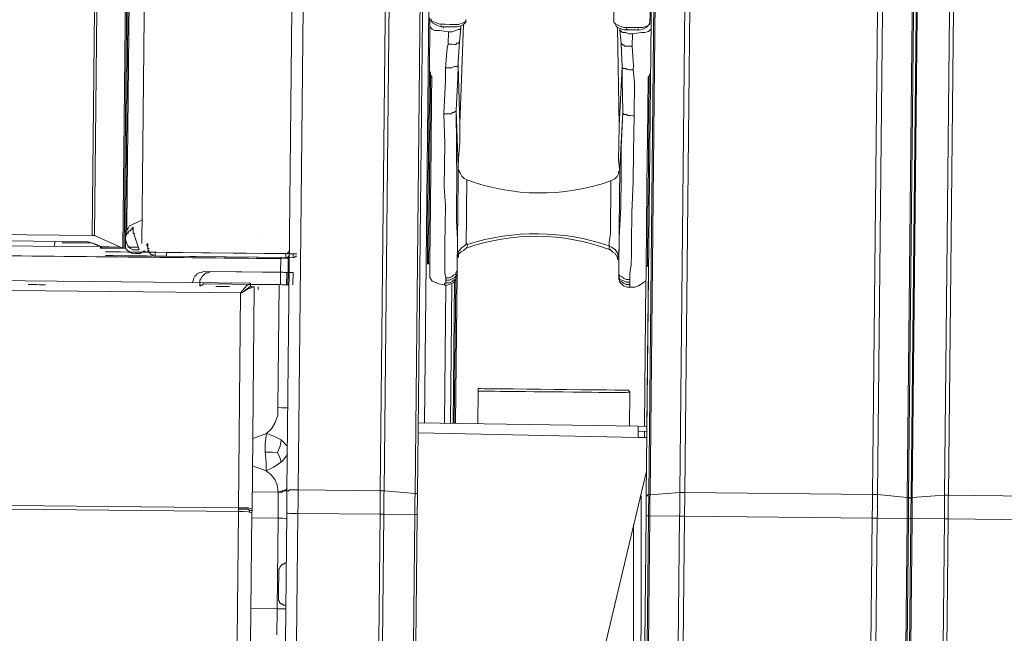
# Model space of a CAD drawing. Header units: metres. Extents: x 779 to 7046, y -512 to 9570.
# Tile 135 of 256: x 2477.433 to 2477.712, y -217.86 to -217.685. Entities that reach past the tile are written whole.
import ezdxf

# ---------------------------------------------------------------- set-up
doc = ezdxf.new("R2010")
doc.units = ezdxf.units.M
doc.linetypes.add('CIĄGłA', pattern=[0])
doc.layers.add('PDF _Geometria', color=7, linetype='Continuous')

# ---------------------------------------------------------------- blocks, each defined once
blk = doc.blocks.new('ADBLUE HELIX 6000')
at = {"layer": 'PDF _Geometria', "lineweight": 9}
for points in [[(72456.75, 12349.88), (72456.75, 10988.65), (72403.49, 10988.65), (72403.49, 10987.94), (72403.49, 10986.89), (72403.49, 10986.19), (72403.49, 10985.47), (72403.49, 10984.42), (72403.49, 10983.71), (72403.49, 10983.01), (72403.49, 10981.95), (72403.49, 10449.3)], [(72392.56, 10449.3), (72392.56, 10981.95), (72392.56, 10982.65), (72392.56, 10983.37), (72392.56, 10984.07), (72392.56, 10984.76), (72392.56, 10985.47), (72392.56, 10986.19), (72392.56, 10986.89), (72392.56, 10987.59), (72392.56, 11230.64)], [(72478.27, 12347.76), (72478.27, 10988.65), (72477.92, 10988.65), (72477.58, 10988.65), (72477.22, 10988.65), (72477.22, 10987.94), (72477.22, 10986.89), (72477.22, 10986.19), (72477.22, 10985.47), (72477.22, 10984.42), (72477.22, 10983.71), (72477.22, 10983.01), (72477.22, 10981.95), (72477.58, 10981.95), (72477.92, 10981.95), (72478.27, 10981.95), (72478.27, 10449.3)], [(72477.22, 10449.3), (72477.22, 10981.95), (72468.05, 10981.95), (72468.05, 10449.3)], [(72467.7, 10449.3), (72467.7, 10981.95), (72467.34, 10981.95), (72466.99, 10981.95), (72466.64, 10981.95), (72466.64, 10982.65), (72466.64, 10983.37), (72466.64, 10984.42), (72466.64, 10985.12), (72466.64, 10985.83), (72466.64, 10986.53), (72466.64, 10987.25), (72466.64, 10987.94), (72458.18, 10988.65), (72458.18, 12349.88)], [(72290.61, 10987.94), (72290.61, 12347.05), (72290.97, 12347.05), (72291.33, 12347.05), (72291.68, 12347.05), (72292.03, 12347.05), (72292.38, 12347.05), (72293.08, 12347.05), (72293.79, 12347.05), (72293.79, 12347.76), (72293.79, 12348.11), (72293.79, 12348.47), (72293.79, 12348.82), (72293.79, 12349.17), (72316.72, 12349.17), (72317.08, 12349.17), (72317.43, 12349.17), (72317.43, 12347.05), (72317.43, 12348.11), (72317.43, 12348.47), (72317.43, 12348.82), (72317.78, 12348.82), (72317.78, 12349.17), (72318.14, 12349.17)], [(72467.7, 10987.59), (72467.34, 10987.59), (72467.34, 10987.94), (72466.99, 10987.94), (72466.64, 10987.94), (72466.64, 12349.88)], [(72466.99, 10369.93), (72466.99, 10430.26), (72466.99, 10432.74), (72466.99, 10434.85), (72466.99, 10437.32), (72466.99, 10439.79), (72466.99, 10442.27), (72466.99, 10444.72), (72466.99, 10447.19), (72466.99, 10449.3), (72466.99, 10981.95), (72466.99, 10982.65), (72466.99, 10983.37), (72466.99, 10984.07), (72466.99, 10985.12), (72466.99, 10985.83), (72466.99, 10986.53), (72466.99, 10987.25), (72466.99, 10987.94), (72466.99, 12349.88)], [(72477.22, 12347.76), (72477.22, 10988.65), (72468.05, 10987.94), (72468.05, 10987.25), (72468.05, 10986.53), (72468.05, 10985.83), (72468.05, 10985.12), (72468.05, 10984.42), (72468.05, 10983.37), (72468.05, 10982.65), (72468.05, 10981.95), (72467.7, 10981.95), (72467.7, 10982.65), (72467.7, 10983.37), (72467.7, 10984.07), (72467.7, 10985.12), (72467.7, 10985.83), (72467.7, 10986.53), (72467.7, 10987.25), (72467.7, 10987.94), (72468.05, 10987.94), (72468.05, 12349.88)], [(72467.7, 10987.94), (72467.7, 12349.88)], [(72293.79, 12347.05), (72293.79, 10988.3), (72317.08, 10988.3), (72317.08, 10987.25), (72317.08, 10986.53), (72317.08, 10985.83), (72317.08, 10984.76), (72317.08, 10984.07), (72317.08, 10983.37), (72317.08, 10982.29), (72317.08, 10981.6), (72317.43, 10981.6), (72317.78, 10981.6), (72318.14, 10981.6), (72318.14, 10448.95)], [(72206.67, 11781.97), (72235.94, 11781.97), (72235.59, 11781.26), (72235.25, 11779.5), (72235.25, 11777.37), (72234.89, 11774.19), (72234.89, 11770.33), (72234.54, 11766.09), (72234.54, 11761.51), (72234.54, 11756.92), (72234.54, 11756.56), (72234.89, 11756.56), (72235.25, 11756.56), (72235.25, 11059.9)], [(72243.71, 11755.86), (72243.71, 11056.37), (72243.36, 11056.37), (72239.48, 11056.37), (72237.37, 11056.37)], [(72250.4, 11055.67), (72250.4, 11055.33), (72250.06, 11055.33), (72249.72, 11055.33), (72249.36, 11055.67), (72248.29, 11054.97), (72246.89, 11054.97), (72245.83, 11054.97), (72244.75, 11055.67), (72244.07, 11056.37), (72243.71, 11056.37), (72244.07, 11056.37), (72244.07, 11056.73), (72244.07, 11057.07), (72244.07, 11737.16)], [(71754.11, 11756.56), (71754.11, 11059.9), (71810.18, 11059.9), (71856.06, 11059.9), (71902.24, 11059.9), (71948.1, 11059.9), (71994.33, 11059.9), (72040.52, 11059.9), (72086.38, 11059.9), (72132.6, 11059.9), (72178.47, 11059.9), (72234.54, 11059.9), (72234.54, 11756.56)], [(72242.64, 11056.73), (72243.36, 11056.37), (72243.36, 11756.2), (72235.25, 11756.56), (72235.25, 11756.92), (72234.89, 11756.92), (72234.54, 11756.92)], [(72290.61, 11741.39), (72250.76, 11741.39), (72250.76, 11741.05), (72250.76, 11740.69), (72250.76, 11740.34), (72250.76, 11739.99), (72250.76, 11739.63), (72250.06, 11739.63), (72249.36, 11739.28), (72248.65, 11739.28), (72248.65, 11057.79)], [(72244.07, 11060.26), (72244.07, 11060.62), (72244.42, 11060.62), (72244.42, 11060.96), (72244.42, 11062.02), (72244.42, 11062.37), (72244.42, 11062.73), (72244.42, 11063.09), (72244.07, 11063.09), (72244.42, 11063.09), (72244.42, 11736.47), (72244.07, 11736.47), (72244.07, 11736.81)], [(72317.08, 11274.02), (72317.08, 10988.3), (72317.43, 10988.3), (72317.78, 10988.3), (72318.14, 10988.3), (72318.14, 10987.25), (72318.14, 10986.53), (72318.14, 10985.83), (72318.14, 10984.76), (72318.14, 10984.07), (72318.14, 10983.01), (72318.14, 10982.29), (72318.14, 10981.6), (72326.95, 10981.6), (72326.95, 10448.95)], [(72318.14, 11238.39), (72318.14, 10988.3), (72326.95, 10987.59), (72326.95, 10986.89), (72326.95, 10986.19), (72326.95, 10985.12), (72326.95, 10984.42), (72326.95, 10983.71), (72326.95, 10983.01), (72326.95, 10982.29), (72326.95, 10981.6), (72327.31, 10981.6), (72327.64, 10981.6), (72327.64, 10448.95)], [(72402.09, 11238.04), (72402.09, 10988.65), (72393.62, 10987.94), (72393.62, 10987.25), (72393.62, 10986.53), (72393.62, 10985.83), (72393.62, 10985.12), (72393.62, 10984.42), (72393.62, 10983.37), (72393.62, 10982.65), (72393.62, 10981.95), (72402.09, 10981.95), (72402.09, 10983.01), (72402.09, 10983.71), (72402.09, 10984.42), (72402.09, 10985.47), (72402.09, 10986.19), (72402.09, 10986.89), (72402.09, 10987.94), (72402.09, 10988.65), (72402.45, 10988.65), (72402.79, 10988.65), (72403.15, 10988.65), (72403.49, 10988.65), (72403.49, 11236.99)], [(72326.95, 11231.69), (72326.95, 10987.59), (72327.31, 10987.59), (72327.64, 10987.59), (72327.64, 10986.53), (72327.64, 10985.83), (72327.64, 10985.12), (72327.64, 10984.42), (72327.64, 10983.71), (72327.64, 10983.01), (72327.64, 10982.29), (72327.64, 10981.6)], [(72327.64, 10987.59), (72327.64, 11231.33)], [(72392.56, 10987.59), (72392.92, 10987.59), (72392.92, 10987.94), (72393.27, 10987.94), (72393.62, 10987.94), (72393.62, 11230.97)], [(72393.27, 11230.64), (72393.27, 10987.94), (72393.27, 10987.25), (72393.27, 10986.53), (72393.27, 10985.83), (72393.27, 10985.12), (72393.27, 10984.07), (72393.27, 10983.37), (72393.27, 10982.65), (72393.27, 10981.95), (72393.27, 10449.3), (72393.27, 10447.19), (72393.27, 10444.72), (72393.27, 10442.27), (72393.27, 10439.79), (72393.27, 10437.32), (72393.27, 10434.85), (72393.27, 10432.74), (72393.27, 10430.26), (72393.27, 10369.23), (72392.92, 10369.23), (72392.56, 10369.23), (72392.56, 10369.59), (72392.92, 10369.59)], [(72329.43, 11007.71), (72329.43, 11216.52)], [(72340, 11122.34), (72340, 11121.98), (72339.65, 11121.63), (72338.95, 11121.28), (72337.89, 11120.93), (72336.46, 11120.93), (72335.42, 11120.93), (72333.99, 11120.93), (72332.6, 11120.93), (72331.54, 11121.28), (72330.83, 11121.63), (72330.11, 11121.98), (72330.11, 11122.34), (72330.11, 11121.98), (72330.47, 11121.28), (72331.19, 11120.93), (72331.9, 11120.57), (72332.95, 11120.23), (72333.99, 11120.23), (72335.07, 11120.23), (72336.46, 11120.23), (72337.53, 11120.23), (72338.6, 11120.57), (72339.3, 11120.93), (72340, 11121.63), (72340, 11121.98), (72340, 11122.34)], [(72381.98, 11134.34), (72381.98, 11121.98), (72382.33, 11121.63), (72382.67, 11120.93), (72383.03, 11120.57), (72383.74, 11120.23), (72384.79, 11119.87), (72385.15, 11119.87), (72385.85, 11119.87), (72386.93, 11119.87), (72388.33, 11119.87), (72389.37, 11119.87), (72390.45, 11120.23), (72391.15, 11120.57), (72391.85, 11121.28), (72392.2, 11121.63), (72392.2, 11121.98), (72392.56, 11136.1)], [(72329.78, 11122.7), (72329.78, 11120.93), (72329.78, 11107.88), (72329.78, 11107.52), (72329.78, 11107.17), (72330.11, 11107.17), (72330.11, 11106.81), (72330.11, 11106.11), (72330.47, 11105.76), (72330.47, 11104.7), (72330.47, 11100.82), (72330.47, 11085.64), (72330.47, 11070.85), (72330.47, 11066.96), (72330.47, 11063.09), (72330.47, 11059.19), (72330.47, 11056.01), (72330.47, 11053.9), (72330.47, 11051.79), (72330.47, 11050.37), (72330.47, 11049.32), (72330.47, 11048.98), (72331.19, 11047.91), (72332.24, 11047.55), (72332.95, 11047.2), (72335.07, 11046.84), (72335.07, 11007.71)], [(72332.95, 11120.23), (72332.95, 11120.57)], [(72333.63, 11120.23), (72333.63, 11119.87)], [(72338.6, 11119.87), (72338.25, 11115.98), (72337.89, 11115.64), (72337.53, 11115.64), (72337.18, 11115.26), (72336.82, 11115.26), (72336.13, 11115.26), (72335.42, 11115.26), (72335.07, 11115.26), (72335.07, 11118.8), (72336.13, 11118.8), (72337.18, 11119.16), (72337.89, 11119.51), (72338.25, 11119.51), (72338.6, 11119.87), (72338.6, 11120.57)], [(72339.3, 11120.93), (72338.6, 11092.7)], [(72381.98, 11121.98), (72382.33, 11121.63), (72383.03, 11121.28), (72383.74, 11120.93), (72384.79, 11120.57), (72386.21, 11120.57), (72387.64, 11120.57), (72389.03, 11120.57), (72390.09, 11120.57), (72391.15, 11120.93), (72391.85, 11121.28), (72392.2, 11121.98)], [(72383.03, 11120.57), (72383.74, 11092.7), (72384.46, 11109.28), (72384.46, 11105.76), (72384.79, 11096.59), (72384.79, 11096.23), (72385.15, 11095.88), (72385.85, 11095.88), (72386.21, 11095.53), (72386.93, 11095.53), (72387.64, 11095.53), (72387.97, 11095.53)], [(72383.74, 11120.23), (72383.74, 11119.87), (72384.1, 11119.51), (72384.46, 11119.16), (72385.5, 11119.16), (72386.21, 11118.8), (72387.28, 11118.8), (72387.28, 11115.26), (72386.93, 11115.26), (72386.21, 11115.26), (72385.5, 11115.26), (72385.15, 11115.26), (72384.79, 11115.64), (72384.46, 11115.64), (72384.1, 11115.98), (72383.74, 11119.87)], [(72389.03, 11120.23), (72388.68, 11119.87), (72387.97, 11119.87), (72387.28, 11119.87), (72386.57, 11119.87), (72385.85, 11119.87), (72385.5, 11120.23)], [(72335.07, 11118.8), (72335.07, 11118.8)], [(72387.28, 11118.8), (72387.28, 11118.8)], [(72338.25, 11115.98), (72337.89, 11110.35), (72337.89, 11109.28), (72337.53, 11108.93), (72337.18, 11108.93), (72336.82, 11108.93), (72336.13, 11108.58), (72335.77, 11108.58), (72335.07, 11108.58), (72334.35, 11108.58)], [(72387.64, 11108.58), (72387.28, 11108.58), (72386.57, 11108.58), (72385.85, 11108.58), (72385.5, 11108.93), (72385.15, 11108.93), (72384.79, 11108.93), (72384.46, 11109.28), (72384.1, 11115.98)], [(72329.78, 11107.88), (72329.78, 11108.23), (72329.78, 11107.88)], [(72329.78, 11107.88), (72329.78, 11107.88)], [(72329.78, 11107.17), (72329.78, 11107.52), (72329.78, 11107.88), (72329.78, 11107.52), (72330.11, 11107.17), (72330.11, 11106.48), (72330.47, 11106.11), (72330.47, 11105.76)], [(72329.78, 11107.88), (72329.78, 11107.88)], [(72329.78, 11107.52), (72329.78, 11107.52)], [(72330.47, 11052.84), (72330.11, 11052.84), (72329.78, 11052.84), (72329.78, 11053.2), (72329.78, 11053.9), (72329.78, 11054.62), (72329.78, 11056.01), (72329.78, 11057.79), (72329.78, 11059.9), (72329.78, 11062.37), (72329.78, 11069.08), (72329.78, 11076.12), (72329.78, 11083.19), (72329.78, 11107.17), (72329.78, 11106.81), (72330.11, 11106.81), (72330.11, 11106.11), (72330.11, 11102.23), (72330.11, 11087.06), (72330.11, 11065.54), (72330.11, 11062.02), (72330.11, 11059.54), (72330.11, 11057.44), (72330.11, 11055.67), (72330.11, 11054.26), (72330.11, 11053.2), (72330.11, 11052.84)], [(72330.47, 11105.76), (72330.47, 11105.76)], [(72384.1, 11050.02), (72384.1, 11049.68), (72384.1, 11049.32), (72384.1, 11048.98), (72384.46, 11048.63), (72384.46, 11048.26), (72385.15, 11047.55), (72385.5, 11047.2), (72386.57, 11046.84), (72387.28, 11046.84), (72388.68, 11046.84), (72389.73, 11047.2), (72390.81, 11047.91), (72391.85, 11048.63), (72391.85, 11048.98), (72391.85, 11049.32), (72391.85, 11050.37), (72391.85, 11052.15), (72391.85, 11054.26), (72391.85, 11056.73), (72391.85, 11059.54), (72391.85, 11062.73), (72391.85, 11076.12), (72391.85, 11089.18), (72391.85, 11105.76)], [(72391.85, 11105.76), (72391.85, 11105.76)], [(72392.2, 11052.84), (72392.2, 11053.2), (72392.2, 11054.26), (72392.2, 11055.67), (72392.2, 11057.44), (72392.2, 11059.54), (72392.2, 11062.02), (72392.2, 11067.32), (72392.2, 11072.6), (72392.2, 11083.19), (72392.2, 11106.81), (72392.56, 11106.81), (72392.56, 11107.17)], [(72392.56, 11107.88), (72392.56, 11108.23), (72392.56, 11107.88)], [(72392.56, 11107.88), (72392.56, 11107.88)], [(72392.56, 11107.88), (72392.56, 11107.88)], [(72392.56, 11107.88), (72392.56, 11107.88)], [(72392.56, 11107.52), (72392.56, 11107.52)], [(72335.07, 11048.26), (72335.07, 11048.98), (72334.71, 11050.37), (72334.71, 11052.49), (72334.71, 11055.33), (72334.71, 11058.51), (72334.71, 11063.78), (72334.71, 11069.43), (72334.35, 11074.71), (72334.35, 11087.06), (72333.99, 11095.53)], [(72338.25, 11050.37), (72338.25, 11050.74), (72338.25, 11054.97), (72338.25, 11055.67), (72338.25, 11057.07), (72338.25, 11058.51), (72338.25, 11060.62), (72338.25, 11062.37), (72338.25, 11064.84), (72338.25, 11066.96), (72338.25, 11069.43), (72338.25, 11071.54), (72338.25, 11073.66), (72338.25, 11075.78), (72338.25, 11077.54), (72338.25, 11078.94), (72338.25, 11079.65), (72338.25, 11080.36), (72338.25, 11080.71), (72338.25, 11080.01), (72338.25, 11080.36), (72338.25, 11080.71), (72337.53, 11096.59), (72337.89, 11075.78), (72337.89, 11070.49), (72337.89, 11065.2), (72338.25, 11059.9), (72338.25, 11057.07), (72338.25, 11054.62), (72338.25, 11052.84), (72338.25, 11051.43)], [(72384.1, 11079.65), (72383.74, 11082.83), (72383.74, 11087.41), (72383.74, 11092.7)], [(72338.25, 11079.65), (72338.25, 11080.01), (72338.25, 11083.88)], [(72384.1, 11080.01), (72384.1, 11080.71), (72384.1, 11080.36), (72384.1, 11079.65), (72384.1, 11078.61), (72384.1, 11077.18), (72384.1, 11075.42), (72384.1, 11073.66), (72384.1, 11071.19), (72384.1, 11068.72), (72384.1, 11066.61), (72384.1, 11064.14), (72384.1, 11062.02), (72384.1, 11059.9), (72384.1, 11058.15), (72384.1, 11056.73), (72384.1, 11054.97), (72384.1, 11050.74), (72384.1, 11051.43)], [(72338.25, 11080.01), (72338.25, 11080.01)], [(72384.1, 11080.01), (72384.1, 11080.01)], [(72244.42, 11061.66), (72244.75, 11062.02), (72245.11, 11062.73), (72245.83, 11063.09), (72246.54, 11063.43), (72247.22, 11063.78), (72247.94, 11064.14), (72248.65, 11064.5)], [(72248.65, 11064.5), (72248.65, 11064.5)], [(72244.07, 11062.02), (72244.42, 11062.02)], [(72244.42, 11063.09), (72244.42, 11063.09)], [(71994.33, 11057.79), (71994.33, 11058.15), (71999.97, 11058.15), (72051.47, 11058.15), (72114.25, 11058.15), (72177.03, 11058.15), (72226.07, 11058.15), (72233.49, 11058.15), (72234.19, 11057.79), (72234.54, 11057.79), (72235.59, 11057.44), (72237.37, 11056.73), (72239.48, 11056.73), (72242.64, 11056.73), (72235.25, 11059.9), (72234.89, 11059.9), (72234.54, 11059.9)], [(72223.96, 11056.73), (72223.96, 11058.15)], [(72233.49, 11058.15), (72233.49, 11057.79)], [(72281.44, 11059.19), (72281.44, 11059.19)], [(72338.25, 11054.62), (72338.6, 11054.97), (72338.6, 11055.67), (72339.3, 11056.37), (72340, 11056.73), (72340.72, 11057.44), (72341.07, 11058.15), (72341.07, 11058.51), (72340.72, 11058.51), (72340.35, 11058.15), (72339.3, 11057.44), (72338.6, 11056.37), (72338.25, 11054.97)], [(72236.3, 11056.73), (72199.25, 11056.73)], [(72237.01, 11056.73), (72237.01, 11056.37), (72237.37, 11056.73), (72237.37, 11056.37), (72237.01, 11056.37), (72237.01, 11056.73), (72235.25, 11057.44), (72234.54, 11057.79), (72234.19, 11057.79), (72233.49, 11057.79), (72226.07, 11057.79)], [(72233.49, 11057.79), (72233.49, 11057.79)], [(72234.54, 11057.79), (72234.54, 11057.79)], [(72234.54, 11057.79), (72234.54, 11057.79)], [(72238.4, 11055.33), (72238.77, 11055.33), (72240.52, 11055.33), (72242.66, 11055.33), (72244.76, 11055.33), (72247.22, 11055.33), (72250.04, 11055.33), (72252.87, 11055.33), (72255.7, 11055.33), (72255.7, 11054.26), (72252.87, 11054.26), (72250.04, 11054.26), (72247.22, 11054.26), (72244.76, 11054.26), (72242.66, 11054.26), (72240.52, 11054.26), (72238.77, 11054.26), (72238.4, 11054.26)], [(72243.36, 11056.37), (72243.36, 11056.37)], [(72247.58, 11056.73), (72244.75, 11056.73)], [(72252.53, 11054.26), (72252.17, 11054.26), (72251.81, 11054.62), (72251.47, 11054.62), (72251.11, 11054.97), (72250.76, 11055.33), (72250.76, 11055.67), (72250.4, 11056.01), (72250.4, 11056.37), (72250.4, 11057.79), (72250.06, 11057.44), (72250.4, 11056.73)], [(72250.4, 11056.73), (72250.4, 11056.73)], [(72250.76, 11056.37), (72250.4, 11056.37)], [(72250.76, 11055.33), (72250.76, 11055.33)], [(72250.76, 11055.33), (72257.1, 11055.33), (72292.04, 11055.33), (72291.68, 11055.33), (72291.68, 11054.26), (72292.04, 11054.26), (72292.38, 11054.62), (72292.74, 11054.62)], [(72252.53, 11055.33), (72252.17, 11055.33), (72251.81, 11055.33)], [(72291.68, 11054.26), (72252.53, 11054.26), (72252.53, 11055.33), (72291.68, 11055.33)], [(72255.7, 11055.33), (72289.56, 11055.33), (72289.56, 11054.26), (72255.7, 11054.26)], [(72288.15, 11056.73), (72288.15, 11056.73)], [(72289.56, 11055.33), (72289.91, 11055.33), (72290.27, 11055.67), (72290.61, 11055.67), (72290.61, 11056.01), (72290.61, 11056.37)], [(72290.27, 11055.33), (72290.27, 11055.33)], [(72292.74, 11055.33), (72290.61, 11055.33)], [(72076.85, 11053.9), (72288.15, 11053.9)], [(72199.25, 11053.9), (72290.27, 11053.9)], [(72289.91, 11050.02), (72289.56, 11050.02), (72289.21, 11050.02), (72288.85, 11050.02), (72288.15, 11050.02), (72288.15, 11053.9), (72288.15, 11050.02), (72266.27, 11050.02), (72265.56, 11049.68), (72265.21, 11049.68), (72264.51, 11049.32), (72264.16, 11048.98), (72263.81, 11048.63), (72263.46, 11047.91), (72263.46, 11047.55), (72263.1, 11046.84)], [(72288.15, 11053.9), (72288.15, 11053.9)], [(72289.56, 11054.26), (72289.91, 11054.26), (72290.27, 11054.26), (72290.27, 11054.62), (72290.61, 11054.62)], [(72290.27, 11054.26), (72290.27, 11053.9), (72290.27, 11050.02), (72290.27, 11046.51)], [(72390.09, 11007.35), (72392.56, 11007.35), (72392.56, 11053.2), (72392.56, 11052.84), (72392.2, 11052.84), (72391.85, 11052.84)], [(72392.56, 11007.35), (72392.56, 11052.84)], [(72289.92, 11046.51), (72266.63, 11046.51), (72266.27, 11046.51), (72265.92, 11046.15), (72265.57, 11046.15), (72265.24, 11045.8), (72265.24, 11046.84), (72265.24, 11047.55), (72265.57, 11047.91), (72265.92, 11048.63), (72266.27, 11048.98), (72266.63, 11049.32), (72266.99, 11049.68), (72267.71, 11049.68), (72268.39, 11050.02), (72290.27, 11050.02), (72290.97, 11050.02), (72291.33, 11050.02), (72291.68, 11050.02), (72291.68, 11046.51)], [(72288.15, 11050.02), (72288.15, 11046.51)], [(72289.91, 11050.02), (72289.91, 11050.02)], [(72338.25, 11050.74), (72338.25, 11050.74)], [(72338.25, 11007.71), (72338.25, 11050.02)], [(72384.1, 11050.74), (72384.1, 11050.74)], [(72336.82, 11007.71), (72336.82, 11047.2)], [(72337.53, 11007.71), (72337.53, 11048.26)], [(72337.89, 11007.71), (72337.89, 11048.26)], [(72387.28, 11048.26), (72387.28, 11047.55), (72387.28, 11046.84), (72387.64, 11046.84)], [(72391.85, 11048.98), (72391.85, 11048.98)], [(72391.85, 11007.35), (72391.85, 11048.98)], [(72280.74, 10981.6), (72280.74, 10982.29), (72280.74, 11045.8), (72280.39, 11045.8), (72279.68, 11045.44), (72278.63, 11045.08), (72277.21, 11044.03), (72276.87, 11044.03), (72277.92, 11045.44), (72278.63, 11046.15), (72279.35, 11046.51), (72279.68, 11046.84), (71658.16, 11046.84)], [(71660.98, 11044.03), (72276.87, 11044.03), (72276.87, 10983.01), (72278.27, 10983.01), (72279.68, 10983.01), (72280.74, 10982.65), (72280.74, 10982.29), (72280.03, 10982.29), (72279.68, 10982.65), (72278.99, 10982.65), (72277.92, 10982.65), (72276.87, 10982.65)], [(72280.74, 11045.8), (72280.39, 11045.8), (72280.03, 11045.8), (72279.68, 11045.8), (72278.99, 11045.44), (72277.92, 11044.73), (72277.92, 11044.37), (72277.92, 11044.73), (72278.63, 11045.08), (72279.35, 11045.8), (72279.68, 11045.8), (72279.68, 11046.84), (72279.68, 11045.8), (72280.03, 11045.8), (72280.39, 11045.8)], [(72279.68, 11046.84), (72279.68, 11046.84)], [(72279.68, 11046.51), (72287.81, 11046.51)], [(72279.68, 11045.8), (72279.68, 11045.8)], [(72279.68, 11045.8), (72279.68, 11045.8)], [(72280.74, 11045.8), (72280.74, 11045.8)], [(72281.8, 11045.8), (72281.8, 11045.8)], [(72281.8, 11045.8), (72281.8, 11045.8)], [(72281.8, 11045.8), (72281.8, 11045.08)], [(72281.8, 11045.08), (72281.8, 11045.08)], [(72281.8, 11044.73), (72281.8, 11044.73)], [(72281.8, 11044.73), (72281.8, 11044.73)], [(72282.86, 11044.73), (72282.86, 11044.73)], [(72282.86, 11044.73), (72282.86, 11044.73)], [(72290.61, 11046.51), (72290.27, 11046.51), (72289.91, 11046.51), (72289.56, 11046.51), (72288.85, 11046.51), (72288.52, 11046.51), (72287.81, 11046.51), (72287.81, 11011.58), (72287.81, 11009.47), (72287.09, 11007.35), (72286.04, 11005.58), (72284.62, 11004.17), (72286.73, 11003.46), (72288.85, 11002.41), (72288.52, 11000.65), (72287.81, 10998.88), (72288.52, 10997.47), (72288.85, 10996.06), (72286.73, 10994.64), (72284.62, 10993.59), (72286.04, 10992.52), (72287.09, 10991.12), (72287.81, 10989.7), (72288.15, 10987.59), (72288.15, 10985.12), (72288.15, 10982.65), (72288.15, 10980.17), (72288.15, 10954.43), (72288.15, 10951.97), (72288.15, 10949.15), (72288.15, 10947.04)], [(72387.64, 11007.35), (72387.64, 11016.86), (72387.64, 11017.21), (72387.28, 11017.21), (72387.28, 11017.57), (72386.93, 11017.57), (72386.57, 11017.57), (72385.5, 11017.57), (72383.38, 11017.57), (72380.93, 11017.57), (72377.39, 11017.57), (72375.62, 11017.57), (72373.86, 11017.57), (72369.64, 11017.57), (72366.12, 11017.57), (72362.22, 11017.57), (72358.34, 11017.57), (72354.46, 11017.57), (72351.28, 11017.57), (72348.46, 11017.57), (72347.42, 11017.57), (72346.35, 11017.57), (72345.3, 11017.57), (72344.95, 11017.57), (72344.59, 11017.57), (72344.59, 11017.21), (72344.59, 11016.86), (72344.59, 11007.71)], [(72387.64, 11016.86), (72387.28, 11016.86), (72386.57, 11016.86), (72385.5, 11016.86), (72384.46, 11016.86), (72382.67, 11016.86), (72380.93, 11016.86), (72378.8, 11016.86), (72376.68, 11016.86), (72373.86, 11016.86), (72371.39, 11016.86), (72368.59, 11016.86), (72366.12, 11016.86), (72363.29, 11016.86), (72360.47, 11016.86), (72357.98, 11016.86), (72355.51, 11016.86), (72353.07, 11016.86), (72350.94, 11016.86), (72349.17, 11016.86), (72347.42, 11016.86), (72346.35, 11016.86), (72345.3, 11016.86), (72344.59, 11016.86)], [(72287.81, 11011.58), (72288.85, 11011.58), (72289.91, 11011.58), (72290.61, 11011.58)], [(72327.64, 11007.71), (72390.09, 11007.35), (72390.09, 11006.99), (72390.09, 11006.29), (72390.09, 11005.93), (72390.09, 11005.58), (72390.09, 11004.88), (72390.09, 11004.17)], [(72390.09, 11005.93), (72392.56, 11005.93), (72392.56, 11004.17), (72390.09, 11004.17), (72327.64, 11004.88)], [(72391.85, 11004.17), (72391.85, 11005.93)], [(72392.56, 11004.17), (72392.56, 11005.93)], [(72280.74, 10995), (72281.82, 10994.64), (72284.62, 10993.59), (72284.62, 10996.06), (72284.27, 10998.88), (72284.27, 11001.33), (72284.62, 11004.17), (72281.82, 11003.12), (72280.74, 11002.77)], [(72288.85, 11002.41), (72289.56, 11001.71), (72290.27, 11000.99), (72290.61, 11000.65)], [(72284.27, 10998.88), (72286.38, 10998.88), (72287.81, 10998.88)], [(72288.85, 10996.06), (72289.56, 10996.76), (72290.27, 10997.82), (72290.61, 10998.52)], [(72327.64, 10800.98), (72341.77, 10789), (72342.12, 10788.65), (72342.82, 10788.29), (72343.88, 10788.29), (72344.59, 10788.29), (72345.3, 10788.65), (72345.63, 10789.36), (72346.35, 10789.7), (72346.35, 10790.41), (72392.56, 10994.64)], [(72290.61, 10988.65), (72290.27, 10988.3), (72289.21, 10987.94), (72288.15, 10987.59), (72288.52, 10987.59), (72289.21, 10987.59), (72289.56, 10987.94), (72290.27, 10987.94), (72290.61, 10988.3)], [(72288.15, 10987.59), (72280.74, 10987.59)], [(72288.15, 10987.59), (72288.15, 10987.59)], [(72391.15, 10987.59), (72391.85, 10908.92)], [(72276.87, 10435.91), (72276.87, 10981.95), (72278.27, 10981.95), (72279.68, 10981.95), (72280.74, 10981.6), (72280.74, 10436.27)], [(72280.03, 10982.29), (72280.03, 10981.95)], [(72280.74, 10980.17), (72288.15, 10980.17), (72288.52, 10980.17), (72289.21, 10980.17), (72289.56, 10980.17), (72290.27, 10980.17), (72290.61, 10980.17)], [(72317.08, 10448.95), (72317.08, 10981.6), (72293.79, 10981.6), (72293.79, 10448.95)], [(72290.61, 10448.95), (72290.61, 10981.6)], [(72466.64, 10449.3), (72466.64, 10981.95), (72458.18, 10981.95), (72458.18, 10449.3)], [(72456.75, 10449.3), (72456.75, 10981.95), (72403.49, 10981.95), (72403.15, 10981.95), (72402.79, 10981.95), (72402.45, 10981.95), (72402.09, 10981.95), (72402.09, 10449.3)], [(72393.62, 10449.3), (72393.62, 10981.95), (72393.27, 10981.95), (72392.92, 10981.95), (72392.56, 10981.95)], [(72389.73, 10908.22), (72389.03, 10979.48)], [(72290.61, 10967.49), (72290.27, 10967.49), (72289.91, 10967.13), (72289.56, 10967.13), (72289.21, 10966.77), (72288.85, 10966.42), (72288.85, 10966.08), (72288.52, 10965.72), (72288.52, 10965.37), (72288.52, 10965.03), (72288.52, 10964.66), (72288.52, 10963.6), (72288.52, 10962.54), (72288.52, 10961.5), (72288.52, 10960.07), (72288.52, 10959.03), (72288.52, 10958.32), (72288.52, 10957.6), (72288.52, 10956.89), (72288.85, 10956.55), (72288.85, 10956.21), (72289.21, 10955.84), (72289.56, 10955.84), (72289.91, 10955.5), (72290.27, 10955.5), (72290.61, 10955.5)], [(72280.74, 10954.43), (72288.15, 10954.43), (72288.52, 10954.43), (72289.21, 10954.43), (72289.56, 10954.43), (72290.27, 10954.43), (72290.61, 10954.43)]]:
    blk.add_lwpolyline(points, dxfattribs=at)
for points in [[(72340.72, 11076.83, 0.174157), (72381.28, 11076.83), (72381.98, 11077.18), (72382.67, 11077.54), (72383.38, 11078.24), (72383.74, 11078.94), (72383.74, 11079.65), (72384.1, 11079.65), (72384.1, 11080.01), (72384.1, 11080.36), (72384.1, 11080.71), (72384.79, 11096.59), (72384.46, 11086.36), (72384.46, 11077.89), (72384.46, 11069.43), (72384.1, 11060.96), (72384.1, 11058.15), (72384.1, 11055.33), (72384.1, 11053.2), (72384.1, 11051.43), (72384.1, 11051.07), (72384.1, 11050.37), (72384.46, 11050.02), (72385.15, 11049.68), (72385.5, 11049.32), (72386.21, 11048.98), (72386.57, 11048.98), (72387.28, 11048.98), (72387.28, 11048.26), (72386.21, 11048.26), (72385.5, 11048.63), (72384.46, 11048.98), (72384.1, 11050.02), (72384.1, 11050.74), (72384.1, 11050.37), (72384.1, 11049.68), (72384.1, 11049.32), (72384.46, 11048.63), (72385.15, 11048.26), (72385.5, 11047.91), (72386.21, 11047.55), (72386.57, 11047.55), (72387.28, 11047.55), (72387.28, 11048.26), (72387.28, 11048.98), (72387.28, 11050.74), (72387.64, 11053.2), (72387.64, 11056.37), (72387.64, 11059.54), (72387.64, 11068.01), (72387.97, 11076.83), (72387.97, 11085.31), (72387.97, 11095.53), (72387.97, 11105.05), (72387.64, 11108.58), (72387.64, 11109.64), (72387.28, 11115.26), (72387.28, 11118.8), (72389.73, 11119.16), (72390.81, 11119.16), (72391.85, 11119.51), (72392.56, 11120.23), (72392.56, 11120.93), (72392.56, 11122.7), (72392.2, 11122.7)], [(72381.62, 11057.44), (72381.28, 11057.44), (72381.28, 11058.51, 0.159134), (72341.07, 11058.51), (72340.72, 11058.84), (72340.72, 11060.96), (72340.72, 11063.78), (72340.72, 11066.96), (72340.72, 11070.49), (72340.72, 11071.9), (72340.72, 11073.31), (72340.72, 11074.71), (72340.72, 11076.5), (72340.72, 11076.83), (72340, 11077.18), (72339.3, 11077.89), (72338.95, 11078.61), (72338.6, 11078.94), (72338.6, 11079.3), (72338.25, 11079.65), (72338.25, 11080.01), (72338.25, 11082.83), (72338.6, 11087.41), (72338.6, 11092.7), (72337.89, 11109.28), (72337.89, 11105.76), (72337.53, 11096.59), (72337.53, 11096.23), (72337.18, 11096.23), (72336.82, 11095.88), (72336.46, 11095.88), (72336.13, 11095.53), (72335.42, 11095.53), (72334.71, 11095.53), (72333.99, 11095.53), (72334.35, 11105.05), (72334.35, 11108.58), (72334.71, 11114.23), (72335.07, 11115.26), (72335.07, 11118.8), (72332.6, 11119.16), (72331.19, 11119.16), (72330.47, 11119.51), (72329.78, 11120.23), (72329.78, 11120.93)], [(72340.72, 11057.44, -0.175954), (72381.28, 11057.44), (72381.62, 11057.44), (72382.33, 11056.73), (72383.03, 11056.37), (72383.38, 11055.67), (72383.74, 11055.33), (72383.74, 11054.62), (72384.1, 11054.97), (72383.74, 11056.37), (72383.03, 11057.44), (72381.98, 11058.15), (72381.28, 11058.51), (72381.28, 11059.54), (72381.62, 11062.02), (72381.62, 11065.2), (72381.62, 11068.36), (72381.62, 11070.13), (72381.62, 11071.9), (72381.62, 11073.31), (72381.62, 11075.42), (72381.62, 11076.83)]]:
    blk.add_lwpolyline(points, format="xyb", dxfattribs=at)
for points in [[(72392.56, 11107.88), (72392.56, 11107.52), (72392.2, 11107.17), (72392.2, 11106.81), (72391.85, 11106.48), (72391.85, 11105.76), (72391.85, 11106.11), (72392.2, 11106.81), (72392.2, 11107.17), (72392.56, 11107.17), (72392.56, 11107.52)], [(72247.94, 11056.01), (72247.22, 11056.01), (72246.18, 11056.01), (72245.47, 11056.37), (72244.75, 11057.07), (72244.42, 11057.79), (72244.07, 11058.84), (72244.07, 11059.54), (72244.42, 11060.62), (72244.75, 11060.62), (72244.75, 11060.96), (72245.11, 11061.32), (72245.47, 11061.32), (72245.47, 11061.66), (72245.83, 11061.66), (72245.83, 11062.02), (72246.18, 11062.37), (72246.18, 11062.02), (72246.18, 11061.66), (72246.18, 11061.32), (72246.18, 11060.96), (72246.18, 11060.62), (72246.54, 11060.62), (72246.54, 11060.26)], [(72288.15, 11053.9), (72288.15, 11054.26)], [(72289.91, 11050.02), (72289.91, 11046.51)], [(72335.07, 11048.26), (72336.13, 11048.26), (72336.82, 11048.63), (72337.53, 11048.98), (72338.25, 11050.02), (72338.25, 11050.74), (72338.25, 11051.43), (72338.25, 11051.07), (72337.89, 11050.37), (72337.89, 11050.02), (72337.18, 11049.68), (72336.82, 11049.32), (72336.13, 11048.98), (72335.42, 11048.98), (72335.07, 11048.98), (72335.07, 11048.26), (72335.07, 11047.55), (72335.42, 11047.55), (72336.13, 11047.55), (72336.82, 11047.91), (72337.18, 11048.26), (72337.89, 11048.63), (72337.89, 11049.32), (72338.25, 11049.68), (72338.25, 11050.37), (72338.25, 11050.02), (72338.25, 11049.68), (72338.25, 11049.32), (72338.25, 11048.98), (72337.89, 11048.98), (72337.89, 11048.26), (72337.53, 11047.91), (72337.18, 11047.55), (72336.46, 11047.2), (72335.42, 11046.84), (72334.71, 11046.84), (72334.71, 11047.2), (72335.07, 11047.55)], [(72219.02, 11045.8), (72217.96, 11045.8), (72217.26, 11045.8), (72216.55, 11045.8), (72217.26, 11045.8), (72217.96, 11045.8), (72219.02, 11045.8), (72219.72, 11045.8), (72220.78, 11045.8), (72221.13, 11045.8), (72221.49, 11045.8), (72221.13, 11045.8), (72220.78, 11045.8), (72219.72, 11045.8)], [(72271.93, 11045.8), (72271.23, 11045.8), (72270.51, 11045.8), (72270.16, 11045.8), (72269.82, 11045.8), (72270.16, 11045.8), (72270.51, 11045.8), (72271.23, 11045.8), (72271.93, 11045.8), (72272.62, 11045.8), (72273.34, 11045.8), (72273.69, 11045.8), (72273.34, 11045.8), (72272.62, 11045.8)], [(72293.79, 10981.6), (72293.08, 10981.6), (72292.38, 10981.6), (72292.03, 10981.6), (72291.68, 10981.6), (72291.33, 10981.6), (72290.97, 10981.6), (72290.61, 10981.6), (72290.61, 10982.29), (72290.61, 10983.01), (72290.61, 10984.07), (72290.61, 10984.76), (72290.61, 10985.47), (72290.61, 10986.53), (72290.61, 10987.25), (72290.61, 10987.94), (72290.97, 10987.94), (72291.33, 10988.3), (72291.68, 10988.3), (72292.03, 10988.3), (72292.38, 10988.3), (72293.08, 10988.3), (72293.79, 10988.3), (72293.79, 10987.25), (72293.79, 10986.53), (72293.79, 10985.83), (72293.79, 10984.76), (72293.79, 10984.07), (72293.79, 10983.37), (72293.79, 10982.29)], [(72458.18, 10981.95), (72457.82, 10981.95), (72457.46, 10981.95), (72457.1, 10981.95), (72456.75, 10981.95), (72456.75, 10983.01), (72456.75, 10983.71), (72456.75, 10984.42), (72456.75, 10985.47), (72456.75, 10986.19), (72456.75, 10986.89), (72456.75, 10987.94), (72456.75, 10988.65), (72457.1, 10988.65), (72457.46, 10988.65), (72457.82, 10988.65), (72458.18, 10988.65), (72458.18, 10987.94), (72458.18, 10986.89), (72458.18, 10986.19), (72458.18, 10985.47), (72458.18, 10984.42), (72458.18, 10983.71), (72458.18, 10983.01)], [(72501.55, 10981.95), (72478.27, 10981.95), (72478.27, 10983.01), (72478.27, 10983.71), (72478.27, 10984.42), (72478.27, 10985.47), (72478.27, 10986.19), (72478.27, 10986.89), (72478.27, 10987.94), (72478.27, 10988.65), (72501.55, 10988.65), (72501.55, 10987.94), (72501.55, 10986.89), (72501.55, 10986.19), (72501.55, 10985.47), (72501.55, 10984.42), (72501.55, 10983.71), (72501.55, 10983.01)], [(72276.87, 10981.95), (72276.87, 10982.29), (72276.87, 10982.65), (72276.87, 10983.01), (71660.98, 10983.01), (71660.98, 10982.65), (71660.98, 10982.29), (71660.98, 10981.95), (71659.57, 10981.95), (71658.16, 10981.95), (71657.45, 10981.6), (71657.1, 10981.6), (71657.1, 10436.27), (71657.45, 10436.27), (71658.16, 10436.27), (71659.57, 10436.27), (71660.98, 10435.91), (71660.98, 10981.95)]]:
    blk.add_lwpolyline(points, close=True, dxfattribs=at)
blk = doc.blocks.new('B-B')
at = {"color": 18, "lineweight": 0, "true_color": 0x000000, "xscale": 0.001, "yscale": 0.001, "zscale": 0.001, "rotation": 279.9583443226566}
blk.add_blockref('ADBLUE HELIX 6000', (-2.96866, -6.03965, -10.04), dxfattribs=at)

msp = doc.modelspace()

# ---------------------------------------------------------------- block references
at = {"layer": 'PDF _Geometria', "linetype": 'CIĄGłA', "rotation": 79.44877770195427}
msp.add_blockref('B-B', (2399.71412, -224.03405, 10.04), dxfattribs=at)

doc.saveas('drawing.dxf')
